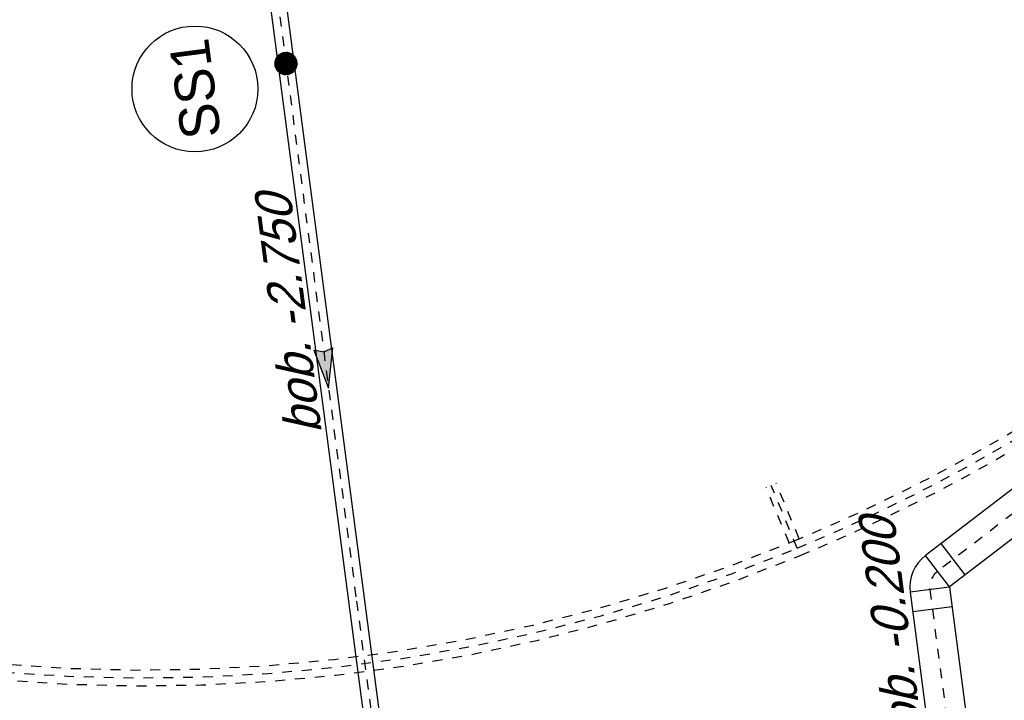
# Model space of a CAD drawing. Header units: metres. Extents: x 118052 to 118564, y 454784 to 455719.
# Tile 140 of 160: x 118522.88 to 118532.81, y 455297.47 to 455304.34. Entities that reach past the tile are written whole.
import ezdxf
from ezdxf.enums import TextEntityAlignment as Align

# ---------------------------------------------------------------- set-up
doc = ezdxf.new("R2010")
doc.units = ezdxf.units.M
doc.header["$LTSCALE"] = 0.5
for name, pattern in [('Tauw_HIDDEN2', [5.6, 4, -1.6]), ('Tauw_L_Center2', [6.499, 4, -0.833, 0.833, -0.833]), ('Tauw_L_Center3', [4.338, 2.66, -0.556, 0.556, -0.566])]:
    doc.linetypes.add(name, pattern=pattern)
for name, color, linetype in [('Koningsstal VIEUWPORT', 254, 'Continuous'), ('ZU_B_-_EL999---LW_pvc110_vbr11~H_-----', 1, 'Tauw_L_Center2'), ('ZU_B_-_EL999---LW_pvc110_vbr11~W_-----', 15, 'Tauw_HIDDEN2'), ('ZU_B_-_EL999---LW_pvc160_vbr11~H_-----', 1, 'Tauw_L_Center2'), ('ZU_B_-_EL999---LW_pvc160_vbr11~W_-----', 8, 'Tauw_HIDDEN2'), ('ZU_N_-_AL999---LLVpvc400_zbr11__18_^100~-_-----', 7, 'Continuous'), ('ZU_N_-_AL999---LSSpvc160_vgr11__18_^200~N_-----', 7, 'Continuous'), ('ZU_N_-_AL999---LSSpvc160_vgr11__20_^200~M_-----', 7, 'Continuous'), ('ZU_N_-_EL999---LLVpvc400_zbr11~H_-----', 2, 'Tauw_L_Center2'), ('ZU_N_-_EL999---LLVpvc400_zbr11~W_-----', 2, 'Continuous'), ('ZU_N_-_EL999---LSSpvc160_vgr11~H_-----', 2, 'Tauw_L_Center2'), ('ZU_N_-_EL999---LSSpvc160_vgr11~W_-----', 8, 'Continuous'), ('ZU_N_-_ML999---LS_pvc160_zgr34~-_-----', 7, 'Tauw_L_Center3'), ('ZU_N_-_ML999---LSSpvc160_vgr11__20_^200~M_-----', 7, 'Continuous')]:
    doc.layers.add(name, color=color, linetype=linetype)
doc.styles.add('TAUW-ISOCP', font='tcb_isocp.shx')
doc.styles.add('tcb_isocp', font='tcb_isocp.shx')

# ---------------------------------------------------------------- blocks, each defined once
blk = doc.blocks.new('zustrmr')
at = {"color": 0}
blk.add_line((1, 0.24), (0, 0), dxfattribs=at)
for p, q in [((0, 0), (1, -0.24)), ((0.92, 0), (1, 0.24)), ((1, -0.24), (0.92, 0))]:
    blk.add_line(p, q)
for points in [[(0, 0), (1, 0.24), (0.92, 0)], [(0, 0), (1, -0.24), (0.92, 0)]]:
    blk.add_solid(points, dxfattribs=at)
blk = doc.blocks.new('Leidingen')
at = {"layer": 'ZU_B_-_EL999---LW_pvc110_vbr11~H_-----'}
blk.add_lwpolyline([(-180200.6, -19710.8), (-179536.1, -19532.7)], dxfattribs=at)
at = {"layer": 'ZU_B_-_EL999---LW_pvc110_vbr11~W_-----'}
for points in [[(-180137.5, -19636.9), (-179550.4, -19479.6)], [(-180109, -19743.2), (-179521.9, -19585.8)]]:
    blk.add_lwpolyline(points, dxfattribs=at)
at = {"layer": 'ZU_B_-_EL999---LW_pvc160_vbr11~H_-----'}
for points in [[(-172819.2, -702.8, 0.32715), (-180200.6, -19710.8)], [(-180200.6, -19710.8, 0.090514), (-177548.2, -25308.9)]]:
    blk.add_lwpolyline(points, format="xyb", dxfattribs=at)
at = {"layer": 'ZU_B_-_EL999---LW_pvc160_vbr11~W_-----'}
for points in [[(-172862.3, -635.3, 0.32715), (-180277.9, -19731.5, 0.32715)], [(-172776.2, -770.2, 0.32715), (-180123.4, -19690.1, 0.32715)], [(-180123.4, -19690.1, 0.090514), (-177483.2, -25262.2, 0.090514)], [(-180277.9, -19731.5, 0.090514), (-177613.1, -25355.6, 0.090514)]]:
    blk.add_lwpolyline(points, format="xyb", dxfattribs=at)
at = {"layer": 'ZU_N_-_EL999---LLVpvc400_zbr11~H_-----'}
blk.add_lwpolyline([(-178129.4, -25400.9), (-180615.7, -21086, 0.267949), (-180790.6, -20985), (-182509.8, -20985)], format="xyb", dxfattribs=at)
at = {"layer": 'ZU_N_-_EL999---LLVpvc400_zbr11~W_-----', "linetype": 'Continuous'}
for p, q in [((-180990.6, -21185), (-180990.6, -20785)), ((-180790.6, -21185), (-180790.6, -20785)), ((-180788.9, -21186), (-180442.5, -20986)), ((-180688.9, -21359.2), (-180342.5, -21159.2))]:
    blk.add_line(p, q, dxfattribs=at)
at = {"layer": 'ZU_N_-_EL999---LLVpvc400_zbr11~W_-----'}
for points in [[(-177956.2, -25300.9), (-180442.5, -20986, 0.267949), (-180790.6, -20785), (-182509.8, -20785)], [(-178302.6, -25500.9), (-180788.9, -21186, 0.267949), (-180790.6, -21185), (-182509.8, -21185)]]:
    blk.add_lwpolyline(points, format="xyb", dxfattribs=at)
at = {"layer": 'ZU_N_-_EL999---LSSpvc160_vgr11~H_-----'}
for points in [[(-180150.7, -15225.8), (-190698.6, -15226.4, -0.198912), (-191094.6, -15062.4), (-194146.4, -12011.1, -0.198506), (-194310.4, -11616), (-194318, -6919.8)], [(-164770.3, -15224.8), (-180150.7, -15225.8, -0.198912)]]:
    blk.add_lwpolyline(points, format="xyb", dxfattribs=at)
at = {"layer": 'ZU_N_-_EL999---LSSpvc160_vgr11~W_-----'}
for points in [[(-164770.3, -15304.8), (-190698.6, -15306.4, -0.198912), (-191151.2, -15119), (-194202.9, -12067.7, -0.198506), (-194390.4, -11616.1), (-194398.4, -6706.5)], [(-164770.3, -15144.8), (-190698.6, -15146.4, -0.198912), (-191038.1, -15005.9), (-194089.8, -11954.5, -0.198506), (-194230.4, -11615.9), (-194238.4, -6706.4)]]:
    blk.add_lwpolyline(points, format="xyb", dxfattribs=at)
at = {"layer": 'ZU_N_-_ML999---LSSpvc160_vgr11__20_^200~M_-----', "flags": 128}
blk.add_lwpolyline([(-174670, -15225.4, 0, 0, 0), (-174653, -15344.2, 0, 91.8, 0), (-174654.3, -15335.2, 91.8, 169.7, 0), (-174658, -15309.4, 169.7, 221.7, 0), (-174663.5, -15270.9, 221.7, 240, 0), (-174670, -15225.4, 240, 221.7, 0), (-174676.6, -15180, 221.7, 169.7, 0), (-174682.1, -15141.4, 169.7, 91.8, 0), (-174685.8, -15115.7, 91.8, 0, 0), (-174687.1, -15106.6, 0, 0, 0), (-174670, -15225.4, 0, 0, 0), (-174715.4, -14909.7, 0, 0, 0)], format="xyseb", dxfattribs=at)
at = {"layer": 'ZU_N_-_ML999---LSSpvc160_vgr11__20_^200~M_-----'}
blk.add_circle((-174805.8, -14280.2), 636, dxfattribs=at)
at = {"layer": 'ZU_N_-_ML999---LS_pvc160_zgr34~-_-----', "xscale": 400.0000000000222, "yscale": 400.0000000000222, "zscale": 400.0000000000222, "rotation": 0.0036033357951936}
blk.add_blockref('zustrmr', (-177981.1, -15225.6), dxfattribs=at)
at = {"layer": 'ZU_N_-_AL999---LLVpvc400_zbr11__18_^100~-_-----', "ltscale": 2, "style": 'TAUW-ISOCP', "oblique": 20.00024}
blk.add_text('bob. -0.200', height=360, dxfattribs=at).set_placement((-182449.8, -20723.6))
at = {"layer": 'ZU_N_-_AL999---LSSpvc160_vgr11__18_^200~N_-----', "style": 'tcb_isocp', "oblique": 20.00024}
blk.add_text('bob. -2.750', height=360, rotation=0.0036, dxfattribs=at).set_placement((-178418.5, -15100.4))
at = {"layer": 'ZU_N_-_AL999---LSSpvc160_vgr11__20_^200~M_-----', "style": 'tcb_isocp'}
blk.add_text('SS1', height=400, dxfattribs=at).set_placement((-174805.8, -14280.2), align=Align.MIDDLE)

msp = doc.modelspace()

# ---------------------------------------------------------------- block references
at = {"layer": 'Koningsstal VIEUWPORT', "color": 6, "xscale": 0.0009975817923, "yscale": 0.0009975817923, "zscale": 0.0009975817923, "rotation": 97.46987594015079}
msp.add_blockref('Leidingen', (118487.852, 455474.6886), dxfattribs=at)

doc.saveas('drawing.dxf')
